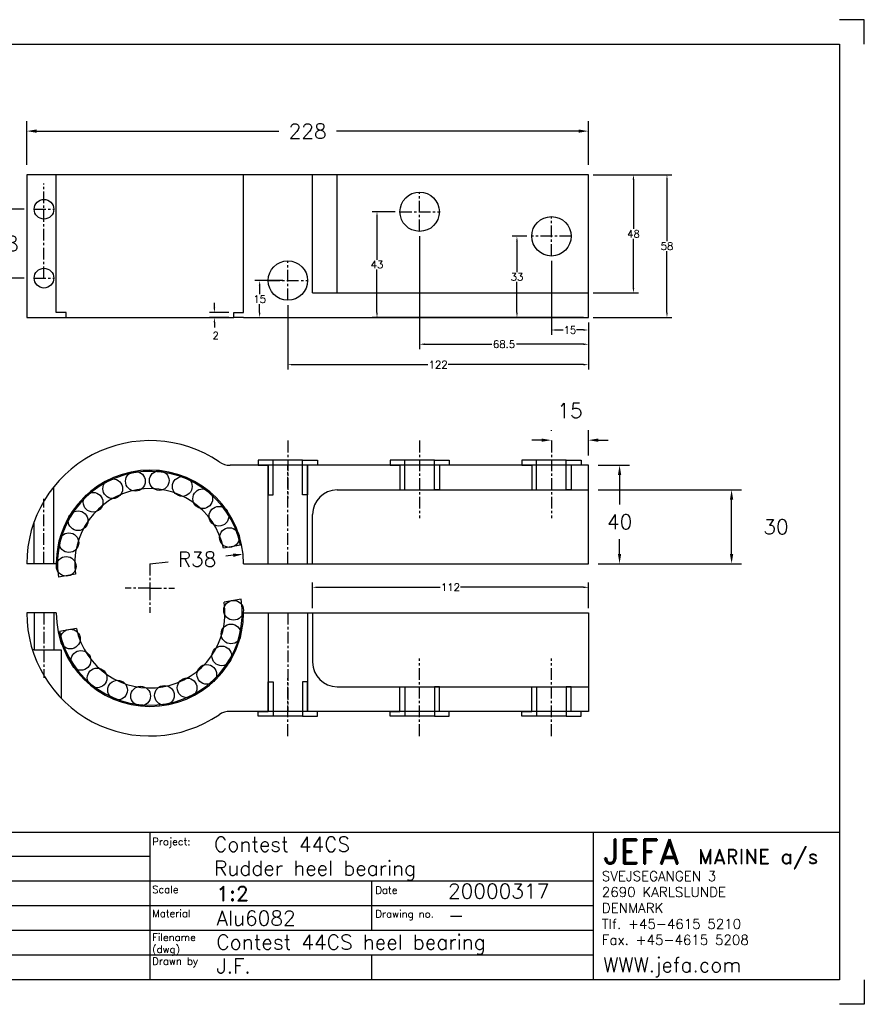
# Model space of a CAD drawing. Extents: x -280 to 290, y -179 to 221.
# Tile 2 of 2: x -53 to 290, y -179 to 221. Entities that reach past the tile are written whole.
import ezdxf

# ---------------------------------------------------------------- set-up
doc = ezdxf.new("R2010")
doc.units = 0
doc.header["$LTSCALE"] = 0.15
doc.header["$MEASUREMENT"] = 0
doc.linetypes.add('CENTER', pattern=[50.8, 31.75, -6.35, 6.35, -6.35])
doc.linetypes.add('HIDDEN', pattern=[9.525, 6.35, -3.175])
doc.layers.get('0').update_dxf_attribs({"linetype": 'HIDDEN'})
doc.layers.get('DEFPOINTS').update_dxf_attribs({"linetype": 'CONTINUOUS'})
for name, color, linetype in [('BUSH', 3, 'CONTINUOUS'), ('CENTER', 9, 'CENTER'), ('DIMS', 7, 'CONTINUOUS'), ('LEJEHUS', 5, 'CONTINUOUS'), ('LOCKRING', 1, 'CONTINUOUS'), ('RAMME', 7, 'CONTINUOUS'), ('RULLE', 4, 'CONTINUOUS')]:
    doc.layers.add(name, color=color, linetype=linetype)
doc.styles.add('ROMAND', font='romand')
doc.styles.add('ROMANS', font='romans')
doc.dimstyles.new('JAN', dxfattribs={"dimscale": 0, "dimtxt": 6, "dimasz": 4, "dimexe": 4, "dimexo": 4, "dimgap": 4, "dimtad": 0, "dimtih": 1, "dimtoh": 1, "dimdsep": 46, "dimtxsty": 'ROMANS', "dimcen": 2.97, "dimadec": 0, "dimazin": 0, "dimtfac": 0.5, "dimtofl": 0, "dimtmove": 2, "dimatfit": 3, "dimfxl": 0, "dimtolj": 1, "dimarcsym": 0})
doc.dimstyles.new('SMALL', dxfattribs={"dimtxt": 3, "dimasz": 2, "dimexe": 2, "dimexo": 2, "dimgap": 0.5, "dimtad": 0, "dimtih": 1, "dimtoh": 1, "dimdsep": 46, "dimtxsty": 'ROMANS', "dimcen": 2.97, "dimadec": 0, "dimazin": 0, "dimtfac": 0.666667, "dimtofl": 0, "dimtmove": 2, "dimatfit": 3, "dimfxl": 0, "dimtolj": 1, "dimarcsym": 0})

# ---------------------------------------------------------------- blocks, each defined once
blk = doc.blocks.new('*D1')
at = {"layer": 'DEFPOINTS', "color": 0}
for p in [(-50, 175.74), (-50, 158), (178, 158)]:
    blk.add_point(p, dxfattribs=at)
at = {"layer": 'DIMS', "color": 0, "lineweight": -2}
for p, q in [((-50, 162), (-50, 179.74)), ((178, 162), (178, 179.74)), ((-46, 175.74), (52.29, 175.74)), ((174, 175.74), (75.71, 175.74))]:
    blk.add_line(p, q, dxfattribs=at)
at = {"layer": 'DIMS', "color": 0}
for points in [[(-46, 176.4), (-46, 175.07), (-50, 175.74)], [(174, 176.4), (174, 175.07), (178, 175.74)]]:
    blk.add_solid(points, dxfattribs=at)
at = {"layer": 'DIMS', "color": 0, "insert": (64, 175.74), "char_height": 6, "attachment_point": 5, "style": 'ROMANS'}
blk.add_mtext('\\A1;228', dxfattribs=at)
blk = doc.blocks.new('*D3')
at = {"color": 0, "linetype": 'ByBlock'}
for p, q in [((0, 0), (7.45, 0.75)), ((33.83, 3.42), (30.88, 3.12))]:
    blk.add_line(p, q, dxfattribs=at)
blk.add_solid([(33.76, 4.08), (33.89, 2.76), (37.81, 3.82)], dxfattribs=at)
at = {"layer": 'DEFPOINTS', "color": 0, "linetype": 'ByBlock'}
for p in [(37.81, 3.82), (0, 0)]:
    blk.add_point(p, dxfattribs=at)
at = {"color": 0, "linetype": 'ByBlock', "insert": (19.17, 1.79), "char_height": 6, "attachment_point": 5, "style": 'ROMANS'}
blk.add_mtext('\\A1;R38', dxfattribs=at)
blk = doc.blocks.new('*D4')
at = {"layer": 'DEFPOINTS', "color": 0}
for p in [(178, 40), (178, 0), (190.66, 0)]:
    blk.add_point(p, dxfattribs=at)
at = {"layer": 'DIMS', "color": 0, "lineweight": -2}
for p, q in [((182, 40), (194.66, 40)), ((190.66, 36), (190.66, 24)), ((190.66, 4), (190.66, 10)), ((182, 0), (194.66, 0))]:
    blk.add_line(p, q, dxfattribs=at)
at = {"layer": 'DIMS', "color": 0}
for points in [[(189.99, 36), (191.32, 36), (190.66, 40)], [(189.99, 4), (191.32, 4), (190.66, 0)]]:
    blk.add_solid(points, dxfattribs=at)
at = {"layer": 'DIMS', "color": 0, "insert": (190.66, 17), "char_height": 6, "attachment_point": 5, "style": 'ROMANS'}
blk.add_mtext('\\A1;40', dxfattribs=at)
blk = doc.blocks.new('*D5')
at = {"layer": 'DEFPOINTS', "color": 0}
for p in [(163, 50.18), (163, 50), (178, 40)]:
    blk.add_point(p, dxfattribs=at)
at = {"layer": 'DIMS', "color": 0, "lineweight": -2}
for p, q in [((163, 54), (163, 54.18)), ((178, 44), (178, 54.18)), ((159, 50.18), (155, 50.18)), ((182, 50.18), (186, 50.18))]:
    blk.add_line(p, q, dxfattribs=at)
at = {"layer": 'DIMS', "color": 0}
for points in [[(159, 50.85), (159, 49.52), (163, 50.18)], [(182, 50.85), (182, 49.52), (178, 50.18)]]:
    blk.add_solid(points, dxfattribs=at)
at = {"layer": 'DIMS', "color": 0, "insert": (170.5, 62.18), "char_height": 6, "attachment_point": 5, "style": 'ROMANS'}
blk.add_mtext('\\A1;15', dxfattribs=at)
blk = doc.blocks.new('*D12')
at = {"layer": 'DEFPOINTS', "color": 0}
for p in [(-47, 144), (-58.44, 116), (-47, 116)]:
    blk.add_point(p, dxfattribs=at)
at = {"layer": 'DIMS', "color": 0, "lineweight": -2}
for p, q in [((-51, 144), (-62.44, 144)), ((-58.44, 140), (-58.44, 137)), ((-58.44, 120), (-58.44, 123)), ((-51, 116), (-62.44, 116))]:
    blk.add_line(p, q, dxfattribs=at)
at = {"layer": 'DIMS', "color": 0}
for points in [[(-59.1, 140), (-57.77, 140), (-58.44, 144)], [(-59.1, 120), (-57.77, 120), (-58.44, 116)]]:
    blk.add_solid(points, dxfattribs=at)
at = {"layer": 'DIMS', "color": 0, "insert": (-58.44, 130), "char_height": 6, "attachment_point": 5, "style": 'ROMANS'}
blk.add_mtext('\\A1;28', dxfattribs=at)
blk = doc.blocks.new('*D13')
at = {"layer": 'DEFPOINTS', "color": 0}
for p in [(178, 30), (236.13, 30), (178, 0)]:
    blk.add_point(p, dxfattribs=at)
at = {"layer": 'DIMS', "color": 0, "lineweight": -2}
for p, q in [((182, 30), (240.13, 30)), ((236.13, 4), (236.13, 26)), ((182, 0), (240.13, 0))]:
    blk.add_line(p, q, dxfattribs=at)
at = {"layer": 'DIMS', "color": 0}
for points in [[(235.46, 26), (236.8, 26), (236.13, 30)], [(235.46, 4), (236.8, 4), (236.13, 0)]]:
    blk.add_solid(points, dxfattribs=at)
at = {"layer": 'DIMS', "color": 0, "insert": (254.13, 15), "char_height": 6, "attachment_point": 5, "style": 'ROMANS'}
blk.add_mtext('\\A1;30', dxfattribs=at)
blk = doc.blocks.new('*D38')
at = {"layer": 'DEFPOINTS', "color": 0}
for p in [(178, 158), (209.89, 158), (178, 100)]:
    blk.add_point(p, dxfattribs=at)
at = {"layer": 'DIMS', "color": 0, "lineweight": -2}
for p, q in [((180, 158), (211.89, 158)), ((209.89, 156), (209.89, 131)), ((209.89, 102), (209.89, 127)), ((180, 100), (211.89, 100))]:
    blk.add_line(p, q, dxfattribs=at)
at = {"layer": 'DIMS', "color": 0}
for points in [[(209.56, 156), (210.23, 156), (209.89, 158)], [(209.56, 102), (210.23, 102), (209.89, 100)]]:
    blk.add_solid(points, dxfattribs=at)
at = {"layer": 'DIMS', "color": 0, "insert": (209.89, 129), "char_height": 3, "attachment_point": 5, "style": 'ROMANS'}
blk.add_mtext('\\A1;58', dxfattribs=at)
blk = doc.blocks.new('*D39')
at = {"layer": 'DEFPOINTS', "color": 0}
for p in [(178, 158), (178, 110), (196.29, 110)]:
    blk.add_point(p, dxfattribs=at)
at = {"layer": 'DIMS', "color": 0, "lineweight": -2}
for p, q in [((180, 158), (198.29, 158)), ((196.29, 156), (196.29, 136)), ((196.29, 112), (196.29, 132)), ((180, 110), (198.29, 110))]:
    blk.add_line(p, q, dxfattribs=at)
at = {"layer": 'DIMS', "color": 0}
for points in [[(195.95, 156), (196.62, 156), (196.29, 158)], [(195.95, 112), (196.62, 112), (196.29, 110)]]:
    blk.add_solid(points, dxfattribs=at)
at = {"layer": 'DIMS', "color": 0, "insert": (196.29, 134), "char_height": 3, "attachment_point": 5, "style": 'ROMANS'}
blk.add_mtext('\\A1;48', dxfattribs=at)
blk = doc.blocks.new('*D45')
at = {"layer": 'DEFPOINTS', "color": 0}
for p in [(56, 115), (38, 100), (44.55, 100)]:
    blk.add_point(p, dxfattribs=at)
at = {"layer": 'DIMS', "color": 0, "lineweight": -2}
for p, q in [((54, 115), (42.55, 115)), ((44.55, 113), (44.55, 109.5)), ((44.55, 102), (44.55, 105.5)), ((40, 100), (46.55, 100))]:
    blk.add_line(p, q, dxfattribs=at)
at = {"layer": 'DIMS', "color": 0}
for points in [[(44.21, 113), (44.88, 113), (44.55, 115)], [(44.21, 102), (44.88, 102), (44.55, 100)]]:
    blk.add_solid(points, dxfattribs=at)
at = {"layer": 'DIMS', "color": 0, "insert": (44.55, 107.5), "char_height": 3, "attachment_point": 5, "style": 'ROMANS'}
blk.add_mtext('\\A1;15', dxfattribs=at)
blk = doc.blocks.new('*D46')
at = {"layer": 'DEFPOINTS', "color": 0}
for p in [(26.17, 100), (34, 102), (34, 100)]:
    blk.add_point(p, dxfattribs=at)
at = {"layer": 'DIMS', "color": 0, "lineweight": -2}
for p, q in [((26.17, 104), (26.17, 106)), ((32, 102), (24.17, 102)), ((32, 100), (24.17, 100)), ((26.17, 98), (26.17, 96))]:
    blk.add_line(p, q, dxfattribs=at)
at = {"layer": 'DIMS', "color": 0}
for points in [[(25.84, 104), (26.51, 104), (26.17, 102)], [(25.84, 98), (26.51, 98), (26.17, 100)]]:
    blk.add_solid(points, dxfattribs=at)
at = {"layer": 'DIMS', "color": 0, "insert": (26.68, 92.67), "char_height": 3, "attachment_point": 5, "style": 'ROMANS'}
blk.add_mtext('\\A1;2', dxfattribs=at)
blk = doc.blocks.new('*D47')
at = {"layer": 'DEFPOINTS', "color": 0}
for p in [(101.5, 143), (92.18, 100), (178, 100)]:
    blk.add_point(p, dxfattribs=at)
at = {"layer": 'DIMS', "color": 0, "lineweight": -2}
for p, q in [((99.5, 143), (90.18, 143)), ((92.18, 141), (92.18, 123.5)), ((92.18, 102), (92.18, 119.5)), ((176, 100), (90.18, 100))]:
    blk.add_line(p, q, dxfattribs=at)
at = {"layer": 'DIMS', "color": 0}
for points in [[(91.85, 141), (92.52, 141), (92.18, 143)], [(91.85, 102), (92.52, 102), (92.18, 100)]]:
    blk.add_solid(points, dxfattribs=at)
at = {"layer": 'DIMS', "color": 0, "insert": (92.18, 121.5), "char_height": 3, "attachment_point": 5, "style": 'ROMANS'}
blk.add_mtext('\\A1;43', dxfattribs=at)
blk = doc.blocks.new('*D48')
at = {"layer": 'DEFPOINTS', "color": 0}
for p in [(155, 133), (149, 100), (178, 100)]:
    blk.add_point(p, dxfattribs=at)
at = {"layer": 'DIMS', "color": 0, "lineweight": -2}
for p, q in [((153, 133), (147, 133)), ((149, 131), (149, 118.5)), ((149, 102), (149, 114.5)), ((176, 100), (147, 100))]:
    blk.add_line(p, q, dxfattribs=at)
at = {"layer": 'DIMS', "color": 0}
for points in [[(148.67, 131), (149.33, 131), (149, 133)], [(148.67, 102), (149.33, 102), (149, 100)]]:
    blk.add_solid(points, dxfattribs=at)
at = {"layer": 'DIMS', "color": 0, "insert": (149, 116.5), "char_height": 3, "attachment_point": 5, "style": 'ROMANS'}
blk.add_mtext('\\A1;33', dxfattribs=at)
blk = doc.blocks.new('*D49')
at = {"layer": 'DEFPOINTS', "color": 0}
for p in [(163, 125), (178, 100), (163, 94.94)]:
    blk.add_point(p, dxfattribs=at)
at = {"layer": 'DIMS', "color": 0, "lineweight": -2}
for p, q in [((163, 123), (163, 92.94)), ((178, 98), (178, 92.94)), ((165, 94.94), (167.79, 94.94)), ((176, 94.94), (173.21, 94.94))]:
    blk.add_line(p, q, dxfattribs=at)
at = {"layer": 'DIMS', "color": 0}
for points in [[(165, 95.27), (165, 94.6), (163, 94.94)], [(176, 95.27), (176, 94.6), (178, 94.94)]]:
    blk.add_solid(points, dxfattribs=at)
at = {"layer": 'DIMS', "color": 0, "insert": (170.5, 94.94), "char_height": 3, "attachment_point": 5, "style": 'ROMANS'}
blk.add_mtext('\\A1;15', dxfattribs=at)
blk = doc.blocks.new('*D50')
at = {"layer": 'DEFPOINTS', "color": 0}
for p in [(109.5, 135), (178, 100), (109.5, 89.15)]:
    blk.add_point(p, dxfattribs=at)
at = {"layer": 'DIMS', "color": 0, "lineweight": -2}
for p, q in [((109.5, 133), (109.5, 87.15)), ((178, 98), (178, 87.15)), ((111.5, 89.15), (138.75, 89.15)), ((176, 89.15), (148.75, 89.15))]:
    blk.add_line(p, q, dxfattribs=at)
at = {"layer": 'DIMS', "color": 0}
for points in [[(111.5, 89.49), (111.5, 88.82), (109.5, 89.15)], [(176, 89.49), (176, 88.82), (178, 89.15)]]:
    blk.add_solid(points, dxfattribs=at)
at = {"layer": 'DIMS', "color": 0, "insert": (143.75, 89.15), "char_height": 3, "attachment_point": 5, "style": 'ROMANS'}
blk.add_mtext('\\A1;68.5', dxfattribs=at)
blk = doc.blocks.new('*D51')
at = {"layer": 'DEFPOINTS', "color": 0}
for p in [(56, 107), (178, 100), (56, 80.86)]:
    blk.add_point(p, dxfattribs=at)
at = {"layer": 'DIMS', "color": 0, "lineweight": -2}
for p, q in [((56, 105), (56, 78.86)), ((178, 98), (178, 78.86)), ((58, 80.86), (112.86, 80.86)), ((176, 80.86), (121.14, 80.86))]:
    blk.add_line(p, q, dxfattribs=at)
at = {"layer": 'DIMS', "color": 0}
for points in [[(58, 81.19), (58, 80.52), (56, 80.86)], [(176, 81.19), (176, 80.52), (178, 80.86)]]:
    blk.add_solid(points, dxfattribs=at)
at = {"layer": 'DIMS', "color": 0, "insert": (117, 80.86), "char_height": 3, "attachment_point": 5, "style": 'ROMANS'}
blk.add_mtext('\\A1;122', dxfattribs=at)
blk = doc.blocks.new('*D53')
at = {"layer": 'DEFPOINTS', "color": 0}
for p in [(178, -9.59), (66, -20), (178, -20)]:
    blk.add_point(p, dxfattribs=at)
at = {"layer": 'DIMS', "color": 0, "lineweight": -2}
for p, q in [((66, -18), (66, -7.59)), ((178, -18), (178, -7.59)), ((68, -9.59), (117.86, -9.59)), ((176, -9.59), (126.14, -9.59))]:
    blk.add_line(p, q, dxfattribs=at)
at = {"layer": 'DIMS', "color": 0}
for points in [[(68, -9.26), (68, -9.93), (66, -9.59)], [(176, -9.26), (176, -9.93), (178, -9.59)]]:
    blk.add_solid(points, dxfattribs=at)
at = {"layer": 'DIMS', "color": 0, "insert": (122, -9.59), "char_height": 3, "attachment_point": 5, "style": 'ROMANS'}
blk.add_mtext('\\A1;112', dxfattribs=at)

msp = doc.modelspace()

# ---------------------------------------------------------------- linework, layer by layer
at = {"layer": 'BUSH'}
for p, q in [((50, 42), (44, 42)), ((44, 42), (44, 40)), ((44, 40), (48, 40)), ((48, 40), (48, 28)), ((50, 28), (50, 42)), ((56, 42), (50, 42)), ((62, 42), (56, 42)), ((62, 28), (62, 42)), ((62, 42), (68, 42)), ((64, 40), (64, 28)), ((68, 40), (64, 40)), ((68, 42), (68, 40)), ((103.5, 42), (97.5, 42)), ((97.5, 42), (97.5, 40)), ((97.5, 40), (101.5, 40)), ((101.5, 40), (101.5, 30)), ((103.5, 30), (103.5, 42)), ((109.5, 42), (103.5, 42)), ((115.5, 42), (109.5, 42)), ((115.5, 30), (115.5, 42)), ((115.5, 42), (121.5, 42)), ((117.5, 40), (117.5, 30)), ((121.5, 40), (117.5, 40)), ((121.5, 42), (121.5, 40)), ((157, 42), (151, 42)), ((151, 42), (151, 40)), ((151, 40), (155, 40)), ((155, 40), (155, 30)), ((157, 30), (157, 42)), ((163, 42), (157, 42)), ((169, 42), (163, 42)), ((169, 30), (169, 42)), ((169, 42), (175, 42)), ((171, 40), (171, 30)), ((175, 40), (171, 40)), ((175, 42), (175, 40)), ((48, 28), (50, 28)), ((64, 28), (62, 28)), ((101.5, 30), (103.5, 30)), ((117.5, 30), (115.5, 30)), ((155, 30), (157, 30)), ((171, 30), (169, 30)), ((48, -48), (50, -48)), ((48, -60), (48, -48)), ((50, -48), (50, -62)), ((62, -48), (62, -62)), ((64, -48), (62, -48)), ((64, -60), (64, -48)), ((101.5, -50), (103.5, -50)), ((101.5, -60), (101.5, -50)), ((103.5, -50), (103.5, -62)), ((115.5, -50), (115.5, -62)), ((117.5, -50), (115.5, -50)), ((117.5, -60), (117.5, -50)), ((155, -60), (155, -50)), ((155, -50), (157, -50)), ((157, -50), (157, -62)), ((169, -50), (169, -62)), ((171, -50), (169, -50)), ((171, -60), (171, -50)), ((44, -60), (48, -60)), ((44, -62), (44, -60)), ((68, -60), (64, -60)), ((68, -62), (68, -60)), ((97.5, -60), (101.5, -60)), ((97.5, -62), (97.5, -60)), ((121.5, -60), (117.5, -60)), ((121.5, -62), (121.5, -60)), ((151, -60), (155, -60)), ((151, -62), (151, -60)), ((175, -60), (171, -60)), ((175, -62), (175, -60)), ((50, -62), (44, -62)), ((56, -62), (50, -62)), ((62, -62), (56, -62)), ((62, -62), (68, -62)), ((103.5, -62), (97.5, -62)), ((109.5, -62), (103.5, -62)), ((115.5, -62), (109.5, -62)), ((115.5, -62), (121.5, -62)), ((157, -62), (151, -62)), ((163, -62), (157, -62)), ((169, -62), (163, -62)), ((169, -62), (175, -62))]:
    msp.add_line(p, q, dxfattribs=at)
at = {"layer": 'CENTER'}
for p, q in [((-43, 116), (-43, 154.497)), ((109.5, 135), (109.5, 151)), ((-47, 144), (-39, 144)), ((101.5, 143), (117.5, 143)), ((163, 125), (163, 141)), ((171, 133), (155, 133)), ((56, 107), (56, 123)), ((-47, 116), (-39, 116)), ((48, 115), (64, 115)), ((56, 50), (56, 26.548)), ((109.5, 50), (109.5, 18.548)), ((163, 50), (163, 18.548)), ((56, 0), (56, 40)), ((-43, 0), (-43, 26.356)), ((0, 0), (0, -10)), ((0, -10), (-10, -10)), ((0, -10), (10, -10)), ((0, -10), (0, -20)), ((-43, -20), (-43, -46.356)), ((56, -20), (56, -60)), ((109.5, -70), (109.5, -38.548)), ((163, -70), (163, -38.548)), ((56, -70), (56, -46.548))]:
    msp.add_line(p, q, dxfattribs=at)
at = {"layer": 'LEJEHUS'}
for p, q in [((178, 158), (-50, 158)), ((-50, 158), (-50, 100)), ((-38, 102), (-38, 158)), ((38, 102), (38, 158)), ((66, 110), (66, 158)), ((76, 110), (76, 158)), ((178, 100), (178, 158)), ((66, 110), (178, 110)), ((-50, 100), (-38, 100)), ((-34, 102), (-38, 102)), ((-38, 100), (-34, 100)), ((-34, 100), (-34, 102)), ((-34, 100), (34, 100)), ((34, 100), (34, 102)), ((34, 102), (38, 102)), ((38, 100), (34, 100)), ((38, 100), (178, 100)), ((178, 40), (32.558, 40)), ((48, 0), (48, 40)), ((64, 0), (64, 40)), ((178, 0), (178, 40)), ((101.5, 40), (101.5, 30)), ((117.5, 40), (117.5, 30)), ((155, 40), (155, 30)), ((171, 40), (171, 30)), ((-39, 0), (-39, 31.289)), ((76, 30), (178, 30)), ((66, 0), (66, 20)), ((-47, 0), (-47, 17.059)), ((-38, 0), (-50, 0)), ((38, 0), (178, 0)), ((-38, -20), (-50, -20)), ((-47, -20), (-47, -35)), ((-39, -20), (-39, -35)), ((38, -20), (178, -20)), ((48, -20), (48, -60)), ((64, -20), (64, -60)), ((66, -20), (66, -40)), ((178, -20), (178, -60)), ((-47, -35), (-47.697, -35)), ((-47, -35), (-39, -35)), ((-39, -35), (-36, -35)), ((-36, -35), (-36, -54.699)), ((76, -50), (178, -50)), ((101.5, -60), (101.5, -50)), ((117.5, -60), (117.5, -50)), ((155, -60), (155, -50)), ((171, -60), (171, -50)), ((178, -60), (32.558, -60))]:
    msp.add_line(p, q, dxfattribs=at)
for centre, radius in [((-43, 144), 4), ((109.5, 143), 8), ((163, 133), 8), ((-43, 116), 4), ((56, 115), 8)]:
    msp.add_circle(centre, radius, dxfattribs=at)
for centre, radius, start, end in [((0, 0), 50, 55.85158, 180), ((32.558, 48), 8, 235.85158, 270), ((0, 0), 38, 0, 180), ((76, 20), 10, 90, 180), ((0, -20), 50, 180, 304.14842), ((0, -20), 38, 180, 0), ((76, -40), 10, 180, 270), ((32.558, -68), 8, 90, 124.14842)]:
    msp.add_arc(centre, radius, start, end, dxfattribs=at)
at = {"layer": 'LOCKRING'}
for p, q in [((36.744, 7.494), (29.847, 6.278)), ((-30.194, -4.309), (-37.091, -5.525)), ((37.091, -14.475), (30.194, -15.691)), ((-29.847, -26.278), (-36.744, -27.494))]:
    msp.add_line(p, q, dxfattribs=at)
for centre, radius, start, end in [((0, 0), 37.5, 11.52807, 188.47193), ((0, 0), 30.5, 11.87889, 188.12111), ((0, -20), 37.5, 191.52807, 8.47193), ((0, -20), 30.5, 191.87889, 8.12111)]:
    msp.add_arc(centre, radius, start, end, dxfattribs=at)
at = {"layer": 'RAMME'}
for p, q in [((290, 221), (280, 221)), ((290, 211), (290, 221)), ((-270, 211), (280, 211)), ((280, 211), (280, -169)), ((280, 211), (280, 211)), ((-100, -109), (280, -109)), ((0, -109), (0, -169)), ((180, -109), (180, -169)), ((0, -119), (-100, -119)), ((180, -129), (-100, -129)), ((90, -129), (90, -149)), ((180, -139), (-100, -139)), ((180, -149), (-100, -149)), ((180, -159), (-100, -159)), ((90, -159), (90, -169)), ((280, -169), (-270, -169)), ((290, -169), (290, -179)), ((290, -179), (280, -179))]:
    msp.add_line(p, q, dxfattribs=at)
at = {"layer": 'RULLE'}
for centre in [(-5.904, 33.483), (3.768, 33.791), (-15.098, 30.464), (13.136, 31.36), (-23.069, 24.976), (21.439, 26.389), (-29.171, 17.465), (28.005, 19.28), (-32.91, 8.539), (32.302, 10.609), (-33.983, -1.079), (33.983, -18.921), (-32.302, -30.609), (32.91, -28.539), (-28.005, -39.28), (29.171, -37.465), (-21.439, -46.389), (23.069, -44.976), (-13.136, -51.36), (15.098, -50.464), (-3.768, -53.791), (5.904, -53.483)]:
    msp.add_circle(centre, 4, dxfattribs=at)

# ---------------------------------------------------------------- texts
at = {"layer": 'RAMME'}
for s, height, style, p in [('Project:', 3, 'ROMANS', (0.91, -114.415)), ('Contest 44CS', 6, 'ROMANS', (26, -117)), ('Rudder heel bearing ', 6, 'ROMANS', (26, -126.714)), ('Scale ', 3, 'ROMANS', (0.91, -133.843)), ('1:2', 6, 'ROMAND', (27, -137)), ('Date', 3, 'ROMANS', (91.503, -134.076)), ('20000317', 6, 'ROMANS', (121, -136)), ('Material', 3, 'ROMANS', (0.91, -143.558)), ('Alu6082', 6, 'ROMANS', (27, -147)), ('Drawing no.', 3, 'ROMANS', (91.503, -143.79)), ('-', 6, 'ROMANS', (121, -145.714)), ('Filename', 3, 'ROMANS', (0.91, -153.272)), ('Contest 44CS heel bearing', 6, 'ROMANS', (27, -156.714)), ('(dwg)', 3, 'ROMANS', (0.91, -158.129)), ('Drawn by', 3, 'ROMANS', (0.91, -162.986)), ('J.F.', 6, 'ROMANS', (27, -166.429))]:
    msp.add_text(s, height=height, dxfattribs=dict(at, style=style)).set_placement(p)
at = {"layer": 'RAMME', "color": 160}
for s, height, style, p in [('JEFA', 10, 'ROMAND', (183.448, -121.971)), ('MARINE a/s', 6, 'ROMAND', (222.472, -121.971)), ('SVEJSEGANGEN 3', 4, 'ROMANS', (183.448, -128.925)), ('2690 KARLSLUNDE', 4, 'ROMANS', (183.448, -135.401)), ('DENMARK', 4, 'ROMANS', (183.448, -141.877)), ('Tlf. +45-4615 5210', 4, 'ROMANS', (183.448, -148.353)), ('Fax. +45-4615 5208', 4, 'ROMANS', (183.448, -154.83)), ('WWW.jefa.com', 6, 'ROMANS', (184, -166))]:
    msp.add_text(s, height=height, dxfattribs=dict(at, style=style)).set_placement(p)

# ---------------------------------------------------------------- dimensions: what is measured, and where the dimension line sits
at = {"layer": 'DIMS'}
for base, p1, p2, picture, middle in [((-50, 175.737), (178, 158), (-50, 158), '*D1', (64, 175.737)), ((163, 50.183), (178, 40), (163, 50), '*D5', (170.5, 62.183))]:
    dim = msp.add_linear_dim(base=base, p1=p1, p2=p2, dimstyle='JAN', override={"dimscale": 1}, dxfattribs=at)
    dim.commit()
    dim.dimension.update_dxf_attribs({"geometry": picture, "text_midpoint": middle})
for base, p1, p2, picture, middle in [((209.892, 158), (178, 100), (178, 158), '*D38', (209.892, 129)), ((196.288, 110), (178, 158), (178, 110), '*D39', (196.288, 134)), ((92.185, 100), (101.5, 143), (178, 100), '*D47', (92.185, 121.5)), ((148.999, 100), (155, 133), (178, 100), '*D48', (148.999, 116.5)), ((44.548, 100), (56, 115), (38, 100), '*D45', (44.548, 107.5))]:
    dim = msp.add_linear_dim(base=base, p1=p1, p2=p2, angle=90, dimstyle='SMALL', dxfattribs=at)
    dim.commit()
    dim.dimension.update_dxf_attribs({"geometry": picture, "text_midpoint": middle})
for base, p1, p2, picture, middle in [((-58.436, 116), (-47, 144), (-47, 116), '*D12', (-58.436, 130)), ((190.656, 0), (178, 40), (178, 0), '*D4', (190.656, 17))]:
    dim = msp.add_linear_dim(base=base, p1=p1, p2=p2, angle=90, dimstyle='JAN', override={"dimscale": 1}, dxfattribs=at)
    dim.commit()
    dim.dimension.update_dxf_attribs({"geometry": picture, "text_midpoint": middle, "dimtype": 160})
for base, p1, p2, picture, middle in [((109.5, 89.154), (178, 100), (109.5, 135), '*D50', (143.75, 89.154)), ((163, 94.938), (178, 100), (163, 125), '*D49', (170.5, 94.938)), ((56, 80.855), (178, 100), (56, 107), '*D51', (117, 80.855)), ((178, -9.592), (66, -20), (178, -20), '*D53', (122, -9.592))]:
    dim = msp.add_linear_dim(base=base, p1=p1, p2=p2, dimstyle='SMALL', dxfattribs=at)
    dim.commit()
    dim.dimension.update_dxf_attribs({"geometry": picture, "text_midpoint": middle})
dim = msp.add_linear_dim(base=(26.174, 100), p1=(34, 102), p2=(34, 100), angle=90, dimstyle='SMALL', dxfattribs=at)
dim.commit()
dim.dimension.update_dxf_attribs({"geometry": '*D46', "text_midpoint": (26.678, 92.675), "dimtype": 160})
dim = msp.add_linear_dim(base=(236.129, 30), p1=(178, 0), p2=(178, 30), angle=90, dimstyle='JAN', override={"dimscale": 1}, dxfattribs=at)
dim.commit()
dim.dimension.update_dxf_attribs({"geometry": '*D13', "text_midpoint": (254.129, 15)})
dim = msp.add_radius_dim(center=(0, 0), mpoint=(37.807, 3.823), dimstyle='JAN', override={"dimtxt": 6, "dimasz": 4, "dimexo": 4, "dimgap": 4, "dimtfac": 0.5}, dxfattribs=at)
dim.commit()
dim.dimension.update_dxf_attribs({"geometry": '*D3', "text_midpoint": (19.167, 1.786), "dimtype": 164})

doc.saveas('drawing.dxf')
